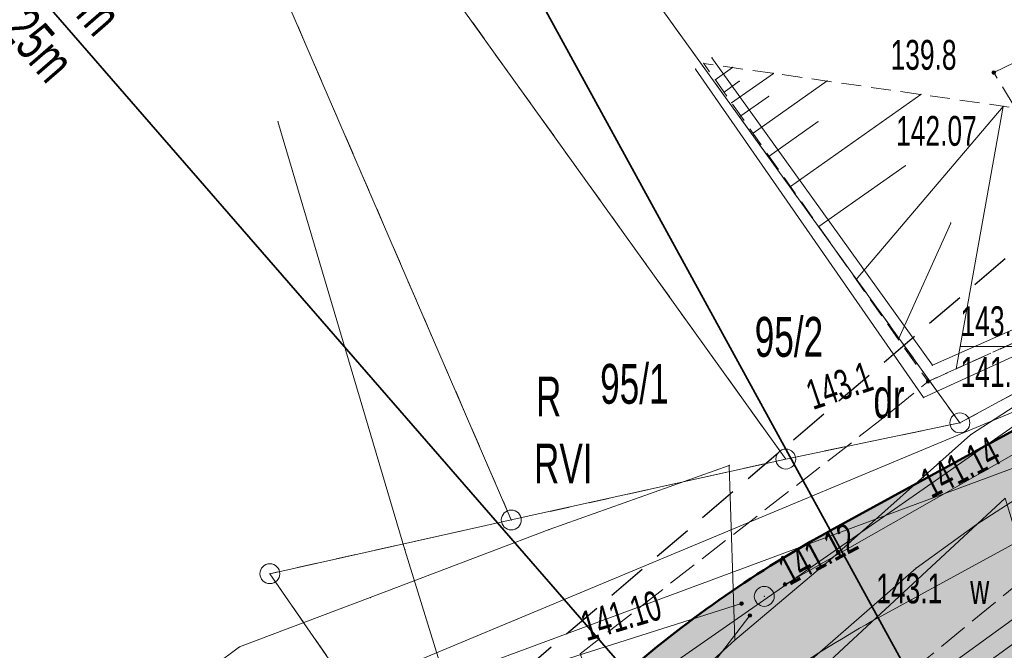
# Model space of a CAD drawing. Extents: x 6456700 to 6518119, y 5963420 to 5980059.
# Tile 183 of 256: x 6512356 to 6512381, y 5966121 to 5966137. Entities that reach past the tile are written whole.
import ezdxf
from ezdxf.enums import TextEntityAlignment as Align

# ---------------------------------------------------------------- set-up
doc = ezdxf.new("R2010")
doc.units = 0
doc.header["$MEASUREMENT"] = 0
for name, pattern in [('L_0_03', [1, 0.5, -0.5]), ('L_0_04', [1.5, 1, -0.5]), ('L_0_52', [1, 0.75, -0.25]), ('L_0_5A', [0.75, 0.5, -0.25])]:
    doc.linetypes.add(name, pattern=pattern)
doc.layers.get('0').update_dxf_attribs({"color": 2, "linetype": 'CONTINUOUS', "lineweight": 5})
for name, color, linetype, lineweight in [('000_Inne__niezydentyfikowane_', 7, 'CONTINUOUS', 18), ('18mm Kreska ciągła', 7, 'CONTINUOUS', 18), ('202_punkt_graniczny', 7, 'CONTINUOUS', 18), ('209_oznaczenie_konturu_klasyfikacyjnego', 96, 'CONTINUOUS', 18), ('210_oznaczenie_konturu_uzytku_gruntowego', 96, 'CONTINUOUS', 18), ('211_numer_dzialki_ewidencyjnej', 7, 'CONTINUOUS', 18), ('218_kontur_uzytku_gruntowego', 96, 'L_0_03', 18), ('219_dzialka_ewidencyjna', 7, 'CONTINUOUS', 18), ('35mm Ciągła', 7, 'CONTINUOUS', 35), ('50mm Kreska ciągła', 7, 'CONTINUOUS', 50), ('9mm Kreska ciągła', 252, 'CONTINUOUS', 9), ('jezdnia', 7, 'CONTINUOUS', 18), ('komora_podziemna_Atr17', 7, 'CONTINUOUS', 18), ('obszar_utwardzony', 7, 'CONTINUOUS', 18), ('pikieta_naturalna', 7, 'CONTINUOUS', 18), ('pikieta_naturalna_Atr2', 7, 'CONTINUOUS', 18), ('pikieta_sztuczna_Atr2', 7, 'CONTINUOUS', 18), ('przewod_elektroenergetyczny_niskiego_napiecia', 7, 'CONTINUOUS', 18), ('przewod_kanalizacyjny', 7, 'CONTINUOUS', 18), ('przewod_telekomunikacyjny_podziemny', 7, 'CONTINUOUS', 18), ('przewod_wodociagowy', 7, 'CONTINUOUS', 18), ('rzedna', 7, 'CONTINUOUS', 18), ('rzedna_Atr2', 7, 'CONTINUOUS', 18), ('rzedna_Atr3', 7, 'CONTINUOUS', 18), ('sciana_oporowa__linia_', 7, 'CONTINUOUS', 18), ('skarpa_nieumocniona', 7, 'CONTINUOUS', 18), ('studnia_kanalizacyjna', 7, 'CONTINUOUS', 18), ('Zakres', 7, 'CONTINUOUS', 18)]:
    doc.layers.add(name, color=color, linetype=linetype, lineweight=lineweight)
doc.styles.get("Standard").update_dxf_attribs({"font": 'txt', "width": 0.75})
doc.styles.add('Znaczniki', font='GOTHIC.TTF', dxfattribs={"width": 0.7})

# ---------------------------------------------------------------- blocks, each defined once
blk = doc.blocks.new('mdcp_nowa')
at = {"layer": 'pikieta_naturalna', "linetype": 'Continuous', "lineweight": 18, "true_color": 0x000000}
for points in [[(6495111.68, 5982586.155, 1), (6495111.68, 5982586.245, 1)], [(6495110.03, 5982578.395, 1), (6495110.03, 5982578.485, 1)], [(6495107.77, 5982574.115, 1), (6495107.77, 5982574.205, 1)]]:
    blk.add_hatch(color=18, dxfattribs=at).paths.add_polyline_path(points)
at = {"layer": 'rzedna', "linetype": 'Continuous', "lineweight": 18, "true_color": 0x000000}
for points in [[(6495106.44, 5982573.295, 1), (6495106.44, 5982573.385, 1)], [(6495105.35, 5982572.815, 1), (6495105.35, 5982572.905, 1)], [(6495105.56, 5982572.515, 1), (6495105.56, 5982572.605, 1)]]:
    blk.add_hatch(color=18, dxfattribs=at).paths.add_polyline_path(points)
at = {"layer": '000_Inne__niezydentyfikowane_', "linetype": 'Continuous', "lineweight": 18, "flags": 128}
for points in [[(6495104.69, 5982586.02), (6495105.12, 5982586.33)], [(6495105.1, 5982585.44), (6495106.15, 5982586.18)], [(6495104.91, 5982585.71), (6495105.29, 5982585.98)], [(6495105.64, 5982584.68), (6495107.5, 5982585.99)], [(6495105.33, 5982585.11), (6495106.03, 5982585.6)], [(6495106.58, 5982583.34), (6495109.85, 5982585.65)], [(6495108.23, 5982581), (6495111.92, 5982585.35)], [(6495110.74, 5982578.76), (6495111.92, 5982585.35)], [(6495106.04, 5982584.1), (6495107.27, 5982584.97)], [(6495107.29, 5982582.33), (6495109.46, 5982583.86)], [(6495109.29, 5982579.5), (6495110.6, 5982582.42)]]:
    blk.add_lwpolyline(points, dxfattribs=at)
at = {"layer": '000_Inne__niezydentyfikowane_'}
for p in [(6495105.12, 5982586.33), (6495106.15, 5982586.18), (6495104.69, 5982586.02), (6495105.29, 5982585.98), (6495107.5, 5982585.99), (6495104.91, 5982585.71), (6495106.03, 5982585.6), (6495109.85, 5982585.65), (6495105.1, 5982585.44), (6495111.92, 5982585.35), (6495111.92, 5982585.35), (6495105.33, 5982585.11), (6495107.27, 5982584.97), (6495105.64, 5982584.68), (6495106.04, 5982584.1), (6495109.46, 5982583.86), (6495106.58, 5982583.34), (6495110.6, 5982582.42), (6495107.29, 5982582.33), (6495108.23, 5982581), (6495109.29, 5982579.5), (6495110.74, 5982578.76)]:
    blk.add_point(p, dxfattribs=at)
at = {"layer": '202_punkt_graniczny', "color": 7, "linetype": 'Continuous', "lineweight": 18}
for centre in [(6495110.83, 5982577.4), (6495106.46, 5982576.49), (6495099.57, 5982574.96), (6495093.51, 5982573.61)]:
    blk.add_circle(centre, 0.25, dxfattribs=at)
at = {"layer": '202_punkt_graniczny'}
for p in [(6495110.83, 5982577.4), (6495106.46, 5982576.49), (6495099.57, 5982574.96), (6495093.51, 5982573.61)]:
    blk.add_point(p, dxfattribs=at)
at = {"layer": '218_kontur_uzytku_gruntowego', "lineweight": 18, "flags": 128}
for points in [[(6495110.83, 5982577.4), (6495090.68, 5982605.4)], [(6495106.46, 5982576.49), (6495087.47, 5982602.98)], [(6495087.47, 5982602.98), (6495099.57, 5982574.96)], [(6495110.83, 5982577.4), (6495125, 5982585.09)], [(6495106.46, 5982576.49), (6495110.83, 5982577.4)], [(6495099.57, 5982574.96), (6495106.46, 5982576.49)], [(6495099.57, 5982574.96), (6495093.51, 5982573.61)], [(6495093.51, 5982573.61), (6495095.61, 5982570.57)]]:
    blk.add_lwpolyline(points, dxfattribs=at)
at = {"layer": '218_kontur_uzytku_gruntowego'}
for p in [(6495110.83, 5982577.4), (6495110.83, 5982577.4), (6495110.83, 5982577.4), (6495110.83, 5982577.4), (6495110.83, 5982577.4), (6495110.83, 5982577.4), (6495106.46, 5982576.49), (6495106.46, 5982576.49), (6495106.46, 5982576.49), (6495106.46, 5982576.49), (6495106.46, 5982576.49), (6495106.46, 5982576.49), (6495099.57, 5982574.96), (6495099.57, 5982574.96), (6495099.57, 5982574.96), (6495099.57, 5982574.96), (6495093.51, 5982573.61), (6495093.51, 5982573.61)]:
    blk.add_point(p, dxfattribs=at)
at = {"layer": '219_dzialka_ewidencyjna', "color": 3, "linetype": 'Continuous', "lineweight": 18, "flags": 128}
for points in [[(6495110.83, 5982577.4), (6495090.68, 5982605.4)], [(6495106.46, 5982576.49), (6495087.47, 5982602.98)], [(6495087.47, 5982602.98), (6495099.57, 5982574.96)], [(6495110.83, 5982577.4), (6495125, 5982585.09)], [(6495106.46, 5982576.49), (6495110.83, 5982577.4)], [(6495106.46, 5982576.49), (6495099.57, 5982574.96)], [(6495093.51, 5982573.61), (6495099.57, 5982574.96)], [(6495093.51, 5982573.61), (6495095.61, 5982570.57)]]:
    blk.add_lwpolyline(points, dxfattribs=at)
at = {"layer": '219_dzialka_ewidencyjna', "color": 3}
for p in [(6495110.83, 5982577.4), (6495110.83, 5982577.4), (6495110.83, 5982577.4), (6495106.46, 5982576.49), (6495106.46, 5982576.49), (6495106.46, 5982576.49), (6495099.57, 5982574.96), (6495099.57, 5982574.96), (6495099.57, 5982574.96), (6495093.51, 5982573.61), (6495093.51, 5982573.61)]:
    blk.add_point(p, dxfattribs=at)
at = {"layer": 'jezdnia', "color": 7, "linetype": 'L_0_52', "lineweight": 18, "flags": 128}
blk.add_lwpolyline([(6495134.37, 5982583.3), (6495113.38, 5982574.25), (6495104.78, 5982567.21), (6495094.42, 5982556.42), (6495077.25, 5982527.64), (6495065.47, 5982509.01), (6495049.82, 5982491.48), (6495035, 5982466.78), (6495029.3, 5982456), (6495014.86, 5982429.39), (6495004.75, 5982409.18), (6494998.73, 5982397.06), (6494987.52, 5982373.63), (6494982.83, 5982364.72), (6494972.31, 5982345.03), (6494970.53, 5982342.23), (6494960.57, 5982327.01), (6494956.04, 5982320.35), (6494947.33, 5982304.72), (6494935.61, 5982281.93), (6494926.04, 5982257.99), (6494919.72, 5982242.45), (6494913.81, 5982225.8), (6494910.48, 5982216.25), (6494906.14, 5982216.99), (6494909.9, 5982227.31), (6494916.12, 5982243.16), (6494921.48, 5982258.77), (6494931.15, 5982282.69), (6494943.64, 5982306.31), (6494959.06, 5982330.89), (6494969.1, 5982347.08), (6494979.83, 5982365.44), (6494985.75, 5982378.98), (6494994.88, 5982398.03), (6495001.66, 5982410.76), (6495011.8, 5982430.8), (6495026, 5982457.23), (6495032.25, 5982468.97), (6495046.11, 5982493.71), (6495063.09, 5982514.09), (6495073.26, 5982529.52), (6495082.96, 5982547.05), (6495093.01, 5982560.56), (6495101.98, 5982569.59), (6495101.3, 5982571.6), (6495108.99, 5982577.59), (6495110.03, 5982578.44), (6495121.58, 5982583.64), (6495122.46, 5982584.02), (6495130.77, 5982587.79), (6495134.82, 5982589.62), (6495140.56, 5982589.08), (6495141.32, 5982585.54)], close=True, dxfattribs=at)
at = {"layer": 'jezdnia'}
for p in [(6495110.03, 5982578.44), (6495108.99, 5982577.59)]:
    blk.add_point(p, dxfattribs=at)
at = {"layer": 'obszar_utwardzony', "color": 7, "linetype": 'L_0_52', "lineweight": 18, "flags": 128}
blk.add_lwpolyline([(6495133.55, 5982595.55), (6495133.53, 5982592.47), (6495134.82, 5982589.62), (6495130.77, 5982587.79), (6495127.96, 5982588.23), (6495124.6, 5982589.94), (6495120.58, 5982587.7), (6495119.74, 5982587.22), (6495114.47, 5982584.54), (6495112.22, 5982585.31), (6495111.68, 5982586.2), (6495114.31, 5982587.48), (6495123.35, 5982592.28), (6495120.49, 5982597.71), (6495124.96, 5982599.91), (6495127.91, 5982601.47), (6495128.72, 5982601.89), (6495134.5, 5982598.32), (6495134.55, 5982597.34)], close=True, dxfattribs=at)
at = {"layer": 'obszar_utwardzony'}
blk.add_point((6495111.68, 5982586.2), dxfattribs=at)
at = {"layer": 'pikieta_naturalna', "color": 7, "linetype": 'Continuous', "lineweight": 18}
for centre in [(6495111.68, 5982586.2), (6495110.03, 5982578.44), (6495107.77, 5982574.16)]:
    blk.add_circle(centre, 0.045, dxfattribs=at)
at = {"layer": 'pikieta_naturalna'}
for p in [(6495111.68, 5982586.2), (6495110.03, 5982578.44), (6495107.77, 5982574.16)]:
    blk.add_point(p, dxfattribs=at)
at = {"layer": 'przewod_elektroenergetyczny_niskiego_napiecia', "color": 1, "linetype": 'Continuous', "lineweight": 18, "flags": 128}
blk.add_lwpolyline([(6495125.18, 5982586.38), (6495093.56, 5982564.34)], dxfattribs=at)
at = {"layer": 'przewod_kanalizacyjny', "color": 34, "linetype": 'Continuous', "lineweight": 18, "flags": 128}
for points in [[(6495170.45, 5982625.77), (6495156.12, 5982602.36), (6495141.15, 5982588.26), (6495113.72, 5982578.32), (6495092.68, 5982569.53), (6495045.09, 5982537.09), (6495021.25, 5982523.09), (6494993.35, 5982504.58), (6494979.31, 5982519.23), (6494973.67, 5982513.49)], [(6495113.45, 5982577.33), (6495106.44, 5982573.34)], [(6495093.61, 5982569.13), (6495105.35, 5982572.86)], [(6495087.83, 5982549.37), (6495105.56, 5982572.56)]]:
    blk.add_lwpolyline(points, dxfattribs=at)
at = {"layer": 'przewod_kanalizacyjny'}
for p in [(6495106.44, 5982573.34), (6495105.35, 5982572.86), (6495105.56, 5982572.56)]:
    blk.add_point(p, dxfattribs=at)
at = {"layer": 'przewod_telekomunikacyjny_podziemny', "color": 30, "linetype": 'Continuous', "lineweight": 18, "flags": 128}
for points in [[(6495153.57, 5982590.59), (6495143.73, 5982590.82), (6495140.96, 5982590.44), (6495136.36, 5982589.22), (6495125.43, 5982584.63), (6495118.68, 5982582.02), (6495111.1, 5982577.1), (6495107.64, 5982574.02), (6495105.18, 5982571.94), (6495102.39, 5982569.4), (6495095.78, 5982563.39), (6495093.47, 5982560.69), (6495087.22, 5982552.68), (6495083.79, 5982547.62), (6495074.92, 5982532.24)], [(6495153.57, 5982590.59), (6495149.14, 5982590.45), (6495146.08, 5982590.25), (6495137.25, 5982588.52), (6495132.01, 5982586.2), (6495123.45, 5982582.26), (6495120.04, 5982580.6), (6495115.99, 5982577.9), (6495111.25, 5982574.85), (6495109.73, 5982573.75), (6495105.03, 5982569.65), (6495099.27, 5982564.71), (6495094.68, 5982561.57), (6495093.47, 5982560.69), (6495089.6, 5982556.27), (6495092.03, 5982554.5), (6495087.91, 5982546.77), (6495085.02, 5982541.49), (6495079.35, 5982530.1)], [(6495105.18, 5982571.94), (6495105.04, 5982576.33), (6495100.52, 5982574.72), (6495096.03, 5982573.01), (6495092.75, 5982571.77), (6495092.12, 5982571.3), (6495087.4, 5982567.74), (6495083.98, 5982565.09), (6495075.29, 5982558.37), (6495068.99, 5982553.44)]]:
    blk.add_lwpolyline(points, dxfattribs=at)
at = {"layer": 'przewod_telekomunikacyjny_podziemny'}
for p in [(6495111.1, 5982577.1), (6495105.04, 5982576.33), (6495100.52, 5982574.72), (6495111.25, 5982574.85), (6495107.64, 5982574.02), (6495109.73, 5982573.75), (6495096.03, 5982573.01), (6495092.75, 5982571.77), (6495105.18, 5982571.94), (6495105.18, 5982571.94)]:
    blk.add_point(p, dxfattribs=at)
at = {"layer": 'przewod_wodociagowy', "color": 5, "linetype": 'Continuous', "lineweight": 18, "flags": 128}
for points in [[(6495093.71, 5982584.97), (6495096.9, 5982574.21), (6495102.81, 5982555.08)], [(6495116.02, 5982578.24), (6495114.38, 5982577.08), (6495098.43, 5982571.16), (6495040.66, 5982535.36), (6495020.87, 5982523.47), (6494994.8, 5982504.94), (6494980.71, 5982518.34), (6494972.25, 5982527.55), (6494970.833, 5982529.104)], [(6495020.19, 5982442.47), (6495036.31, 5982469.42), (6495048.81, 5982492.2), (6495052.33, 5982497.45), (6495061.45, 5982507.99), (6495071.18, 5982518.02), (6495077.82, 5982531.27), (6495096.46, 5982561.11), (6495111.97, 5982575.51), (6495112.4, 5982574.08), (6495113.01, 5982573.49)]]:
    blk.add_lwpolyline(points, dxfattribs=at)
at = {"layer": 'przewod_wodociagowy'}
for p in [(6495093.71, 5982584.97), (6495096.9, 5982574.21)]:
    blk.add_point(p, dxfattribs=at)
at = {"layer": 'rzedna', "color": 7, "linetype": 'Continuous', "lineweight": 18}
for centre in [(6495106.44, 5982573.34), (6495105.35, 5982572.86), (6495105.56, 5982572.56)]:
    blk.add_circle(centre, 0.045, dxfattribs=at)
at = {"layer": 'rzedna'}
for p in [(6495106.44, 5982573.34), (6495105.35, 5982572.86), (6495105.56, 5982572.56)]:
    blk.add_point(p, dxfattribs=at)
at = {"layer": 'rzedna_Atr2', "color": 7, "linetype": 'Continuous', "lineweight": 18, "flags": 128}
blk.add_lwpolyline([(6495116.02, 5982578.24), (6495113.44, 5982579.32), (6495110.847, 5982579.32)], dxfattribs=at)
at = {"layer": 'rzedna_Atr2'}
blk.add_point((6495110.847, 5982579.32), dxfattribs=at)
at = {"layer": 'sciana_oporowa__linia_', "color": 7, "linetype": 'Continuous', "lineweight": 18, "flags": 128}
for points in [[(6495104.604, 5982586.574), (6495110.141, 5982578.845), (6495121.477, 5982583.868)], [(6495104.196, 5982586.286), (6495109.919, 5982578.035), (6495121.683, 5982583.412)], [(6495107.376, 5982557.592), (6495105.176, 5982559.511), (6495104.789, 5982559.842), (6495101.89, 5982564.064), (6495106.028, 5982568.012), (6495114.335, 5982574.041), (6495119.768, 5982577.078)], [(6495107.704, 5982557.968), (6495105.504, 5982559.889), (6495105.171, 5982560.178), (6495102.73, 5982563.976), (6495106.352, 5982567.628), (6495114.605, 5982573.619), (6495120.012, 5982576.642)]]:
    blk.add_lwpolyline(points, dxfattribs=at)
at = {"layer": 'sciana_oporowa__linia_'}
for p in [(6495104.604, 5982586.574), (6495104.196, 5982586.286), (6495110.141, 5982578.845), (6495109.919, 5982578.035)]:
    blk.add_point(p, dxfattribs=at)
at = {"layer": 'skarpa_nieumocniona', "color": 7, "linetype": 'L_0_5A', "lineweight": 18, "flags": 128}
blk.add_lwpolyline([(6495112.22, 5982585.31), (6495114.47, 5982584.54), (6495119.74, 5982587.22), (6495121.58, 5982583.64), (6495110.03, 5982578.44), (6495104.4, 5982586.43)], close=True, dxfattribs=at)
at = {"layer": 'skarpa_nieumocniona'}
for p in [(6495104.4, 5982586.43), (6495104.4, 5982586.43), (6495110.03, 5982578.44), (6495110.03, 5982578.44)]:
    blk.add_point(p, dxfattribs=at)
at = {"layer": 'studnia_kanalizacyjna', "color": 34, "linetype": 'Continuous', "lineweight": 13}
blk.add_circle((6495105.92, 5982573.04), 0.25, dxfattribs=at)
at = {"layer": 'studnia_kanalizacyjna'}
blk.add_point((6495105.92, 5982573.04), dxfattribs=at)
at = {"layer": 'Zakres', "linetype": 'L_0_04', "lineweight": 25, "flags": 128}
blk.add_lwpolyline([(6495113.77, 5985050.22), (6495121.12, 5984877.07), (6495125.76, 5984757.87), (6495129.89, 5984649.81), (6495141.08, 5984611.3), (6495145.77, 5984544.53), (6495147.36, 5984487.27), (6495157.22, 5984392.07), (6495162.95, 5984387.45), (6495180.24, 5984384.16), (6495229.5, 5984386.61), (6495251.65, 5984373.41), (6495258.77, 5984357.12), (6495255.44, 5984330.44), (6495250.77, 5984304.39), (6495252.21, 5984282.78), (6495255.46, 5984256.45), (6495254.94, 5984238.25), (6495266.4, 5984211), (6495277.24, 5984182.33), (6495294.2, 5984133.19), (6495300.94, 5984095.37), (6495313.24, 5984037.69), (6495317.44, 5983978.18), (6495300.35, 5983922.18), (6495282.35, 5983883.38), (6495266.21, 5983862.23), (6495242.03, 5983839.67), (6495211.11, 5983816.86), (6495158.26, 5983772.66), (6495130.6, 5983651.16), (6495116.31, 5983543.43), (6495129.51, 5983346.73), (6495134.58, 5983264.71), (6495139.64, 5983186.97), (6495193.25, 5983077.94), (6495199.2, 5983041.97), (6495206.23, 5983026), (6495208.96, 5983004.88), (6495202.27, 5982979.48), (6495202.42, 5982950.13), (6495209.35, 5982897.38), (6495215.97, 5982850.34), (6495228.6, 5982809.97), (6495226.85, 5982778.82), (6495225.04, 5982750.56), (6495220.26, 5982723.37), (6495226.54, 5982679.97), (6495206.06, 5982669.48), (6495192.68, 5982657.71), (6495184.57, 5982648.65), (6495174.78, 5982624.58), (6495164.23, 5982604.61), (6495150.7, 5982588.3), (6495137.69, 5982582.43), (6495118.26, 5982573.75), (6495100.35, 5982558.42), (6495090.36, 5982544.99), (6495075.87, 5982519.06), (6495060.83, 5982499.68), (6495049.41, 5982485.49), (6495035.07, 5982459.7), (6495006.7, 5982406.64), (6494980.89, 5982351.84), (6494944.35, 5982293.29), (6494925.72, 5982250.11), (6494905.2, 5982190.37), (6494898.43, 5982153.5), (6494879.51, 5982063.89), (6494864.14, 5981992.66), (6494816.93, 5981768.61), (6494777.79, 5981577.7), (6494739.84, 5981394.72), (6494718.65, 5981297.89), (6494716.45, 5981237.31), (6494738.62, 5981208.21), (6494776.48, 5981173.06), (6494817.16, 5981137.44), (6494847.63, 5981109.8), (6494877.39, 5981077.08), (6494912.75, 5981030.55), (6494916.06, 5981014.71), (6494903.86, 5980957.01), (6494916.13, 5980953.51), (6494892.32, 5980927.59), (6494850.7, 5980858.8), (6494806.81, 5980779.89), (6494785.1, 5980753.49), (6494715.22, 5980723.29), (6494679.96, 5980686.78), (6494651.35, 5980651.29), (6494549.14, 5980683.24), (6494511.84, 5980659.66), (6494443.61, 5980630.33), (6494428.78, 5980598.6), (6494431.58, 5980579.46), (6494420.56, 5980549.76), (6494416.45, 5980528.2), (6494403.86, 5980507.16), (6494388.89, 5980482.96), (6494365.32, 5980407.99), (6494335.67, 5980315.15), (6494332.29, 5980297.41), (6494335.1, 5980278.18), (6494347.25, 5980254.84), (6494336.79, 5980250.09), (6494300.04, 5980271.34), (6494320.8, 5980301.43), (6494336.81, 5980349.17), (6494344.85, 5980380.92), (6494360.85, 5980437.13), (6494374.18, 5980476.38), (6494386.14, 5980498.84), (6494403.02, 5980528.52), (6494411.33, 5980563.19), (6494420.84, 5980586.25), (6494420.25, 5980601.11), (6494434.95, 5980635.94), (6494446.75, 5980644.99), (6494465.77, 5980647.27), (6494513.02, 5980669.46), (6494507.85, 5980679.68), (6494547.89, 5980705.83), (6494570.06, 5980691.34), (6494636.17, 5980669.05), (6494706.14, 5980756.86), (6494742.78, 5980772.58), (6494798.53, 5980814.27), (6494826.12, 5980867.97), (6494849.57, 5980908.6), (6494845.35, 5980942.01), (6494853.94, 5980970.83), (6494891.08, 5980960.54), (6494890.11, 5980965.73), (6494903.94, 5981025.69), (6494869.98, 5981070.3), (6494770.97, 5981160.58), (6494728.18, 5981200.64), (6494706.13, 5981229.56), (6494707.94, 5981299.75), (6494728.84, 5981398.1), (6494767.06, 5981580.19), (6494806.17, 5981770.55), (6494854.36, 5981994.76), (6494869.73, 5982065.97), (6494888.61, 5982155.44), (6494891.67, 5982173.95), (6494895.82, 5982197.45), (6494916.38, 5982253.72), (6494935.47, 5982297.95), (6494954.97, 5982331.67), (6494972.09, 5982356.64), (6494997.76, 5982411.14), (6495026.29, 5982464.48), (6495041.09, 5982491.09), (6495052.99, 5982505.88), (6495067.51, 5982524.6), (6495081.94, 5982550.43), (6495092.99, 5982565.28), (6495112.86, 5982582.29), (6495133.59, 5982591.55), (6495144.48, 5982596.46), (6495155.87, 5982610.19), (6495165.7, 5982628.8), (6495175.96, 5982654.03), (6495185.62, 5982664.83), (6495200.4, 5982677.82), (6495212.49, 5982688.04), (6495209.64, 5982723.43), (6495215.22, 5982750.57), (6495216.87, 5982779.54), (6495218.31, 5982809.31), (6495206.86, 5982847.92), (6495199.44, 5982894.74), (6495192.11, 5982948.71), (6495190.16, 5982979.24), (6495183.47, 5983075.16), (6495129.79, 5983184.34), (6495124.6, 5983264.07), (6495119.53, 5983346.09), (6495106.27, 5983543.75), (6495120.74, 5983652.9), (6495148.75, 5983779.42), (6495204.15, 5983826.04), (6495273.41, 5983889.36), (6495288.53, 5983927.42), (6495300.83, 5983964.69), (6495303.91, 5983980.14), (6495301.32, 5984039.55), (6495291.1, 5984093.63), (6495284.5, 5984130.67), (6495267.84, 5984178.93), (6495257.12, 5984207.3), (6495244.96, 5984236.19), (6495244.79, 5984255.42), (6495242.25, 5984281.97), (6495240.71, 5984304.95), (6495245.55, 5984331.94), (6495248.51, 5984355.64), (6495243.77, 5984366.47), (6495226.98, 5984376.47), (6495179.54, 5984374.12), (6495158.61, 5984378.09), (6495147.7, 5984386.91), (6495137.38, 5984486.61), (6495135.78, 5984544.04), (6495131.18, 5984609.54), (6495119.95, 5984648.2), (6495115.76, 5984757.49), (6495111.12, 5984876.67), (6495103.73, 5985050.93), (6495109.36, 5985081.73), (6495120.41, 5985085.88)], close=True, dxfattribs=at)
at = {"layer": '209_oznaczenie_konturu_klasyfikacyjnego', "lineweight": 20, "width": 0.66}
blk.add_text('RVI', height=1, dxfattribs=at).set_placement((6495100.14, 5982576.88), align=Align.TOP_LEFT)
at = {"layer": '210_oznaczenie_konturu_uzytku_gruntowego', "lineweight": 20, "width": 0.66}
for s, p in [('R', (6495100.19, 5982578.56)), ('dr', (6495108.66, 5982578.52))]:
    blk.add_text(s, height=1, dxfattribs=at).set_placement(p, align=Align.TOP_LEFT)
at = {"layer": '211_numer_dzialki_ewidencyjnej', "color": 7, "lineweight": 20, "width": 0.66}
for s, p in [('95/2', (6495105.68, 5982580.06)), ('95/1', (6495101.8, 5982578.88))]:
    blk.add_text(s, height=1, dxfattribs=at).set_placement(p, align=Align.TOP_LEFT)
at = {"layer": 'komora_podziemna_Atr17', "color": 7, "lineweight": 15, "width": 0.66}
blk.add_text('w', height=0.75, dxfattribs=at).set_placement((6495111.089, 5982573.6), align=Align.TOP_LEFT)
at = {"layer": 'pikieta_naturalna_Atr2', "color": 7, "lineweight": 15, "width": 0.66}
for s, p in [('139.8', (6495109.09, 5982587.02)), ('143.1', (6495108.731, 5982573.615))]:
    blk.add_text(s, height=0.75, dxfattribs=at).set_placement(p, align=Align.TOP_LEFT)
blk.add_text('143.1', height=0.75, rotation=18.5, dxfattribs=at).set_placement((6495106.901, 5982578.431), align=Align.TOP_LEFT)
at = {"layer": 'pikieta_sztuczna_Atr2', "color": 7, "lineweight": 15, "width": 0.66}
blk.add_text('142.07', height=0.75, dxfattribs=at).set_placement((6495109.23, 5982585.11), align=Align.TOP_LEFT)
at = {"layer": 'rzedna_Atr2', "color": 7, "lineweight": 15, "width": 0.66}
blk.add_text('143.21', height=0.75, dxfattribs=at).set_placement((6495110.847, 5982580.328), align=Align.TOP_LEFT)
for s, rotation, p in [('141.14', 27.2, (6495109.767, 5982576.157)), ('141.12', 28.2, (6495106.195, 5982573.961)), ('141.10', 16.6, (6495101.245, 5982572.629))]:
    blk.add_text(s, height=0.75, rotation=rotation, dxfattribs=at).set_placement(p, align=Align.TOP_LEFT)
at = {"layer": 'rzedna_Atr3', "color": 7, "lineweight": 15, "width": 0.66}
blk.add_text('141.60', height=0.75, dxfattribs=at).set_placement((6495110.847, 5982579.053), align=Align.TOP_LEFT)

msp = doc.modelspace()

# ---------------------------------------------------------------- block references
at = {"linetype": 'ByBlock'}
msp.add_blockref('mdcp_nowa', (17268.786, -16450.998), dxfattribs=at)

# ---------------------------------------------------------------- next in the draw order: hatches: boundary and pattern name
at = {"layer": '9mm Kreska ciągła'}
h = msp.add_hatch(dxfattribs=at)
h.set_pattern_fill('SAND_AND_LIME', color=4, scale=0.1)
h.set_pattern_definition([(37.5, (6512163.41104, 5965706.02106), (-0.006803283, 0.208096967), [0, -0.16416, 0, -0.1836, 0, -0.1755]), (7.5, (6512163.41104, 5965706.02106), (0.19113588, 0.30479178), [0, -0.08856, 0, -0.14796, 0, -0.0567]), (-32.5, (6512163.2782, 5965706.02106), (0.33632732, 0.00061118), [0, -0.054, 0, -0.1944, 0, -0.2538]), (-42.5, (6512163.2782, 5965706.02106), (0.32466167, 0.09478896), [0, -0.027, 0, -0.12744, 0, -0.1458])])
edge = h.paths.add_edge_path()
edge.add_line((6512494.454, 5966351.121), (6512492.815, 5966327.914))
edge.add_arc((6512641.445, 5966317.419), 149, 175.96099, 178.25385)
edge.add_line((6512492.514, 5966321.96), (6512491.933, 5966302.891))
edge.add_arc((6512440.957, 5966304.445), 51, 348.133, 358.2538, ccw=False)
edge.add_line((6512490.867, 5966293.957), (6512486.741, 5966274.321))
edge.add_arc((6512500.441, 5966271.442), 14, 168.133, 189.6608)
edge.add_line((6512486.64, 5966269.093), (6512490.395, 5966247.035))
edge.add_line((6512490.395, 5966247.035), (6512490.607, 5966245.791))
edge.add_arc((6512474.833, 5966243.106), 16, 357.4133, 369.6608, ccw=False)
edge.add_line((6512490.817, 5966242.384), (6512490.724, 5966240.322))
edge.add_arc((6512474.74, 5966241.044), 16, 304.6947, 357.4133, ccw=False)
edge.add_line((6512483.848, 5966227.889), (6512479.157, 5966224.642))
edge.add_arc((6512563.968, 5966102.134), 149, 124.69475, 128.17467)
edge.add_line((6512471.877, 5966219.268), (6512459.798, 5966209.771))
edge.add_arc((6512468.451, 5966198.766), 14, 128.1747, 146.5283)
edge.add_line((6512456.773, 5966206.487), (6512454.137, 5966202.499))
edge.add_arc((6512536.718, 5966147.898), 99, 146.52826, 150.19331)
edge.add_line((6512450.815, 5966197.109), (6512447.264, 5966190.909))
edge.add_arc((6512533.167, 5966141.699), 99, 150.19331, 155.56334)
edge.add_line((6512443.035, 5966182.654), (6512432.867, 5966160.275))
edge.add_arc((6512409.196, 5966171.031), 26, 321.1758, 335.5633, ccw=False)
edge.add_line((6512429.452, 5966154.731), (6512421.621, 5966145))
edge.add_arc((6512409.156, 5966155.031), 16, 309.5931, 321.1758, ccw=False)
edge.add_line((6512419.353, 5966142.701), (6512410.592, 5966135.455))
edge.add_arc((6512400.395, 5966147.785), 16, 291.7201, 309.5931, ccw=False)
edge.add_line((6512406.316, 5966132.921), (6512399.28, 5966130.118))
edge.add_arc((6512417.414, 5966084.597), 49, 111.7201, 118.6787)
edge.add_line((6512393.899, 5966127.586), (6512378.766, 5966119.308))
edge.add_arc((6512390.283, 5966098.252), 24, 118.6787, 130.9764)
edge.add_line((6512374.545, 5966116.372), (6512369.458, 5966111.954))
edge.add_arc((6512385.196, 5966093.834), 24, 130.9764, 144.2474)
edge.add_line((6512365.719, 5966107.857), (6512360.498, 5966100.604))
edge.add_arc((6512392.148, 5966077.817), 39, 144.2474, 151.7186)
edge.add_line((6512357.804, 5966096.296), (6512346.179, 5966074.69))
edge.add_arc((6512310.073, 5966094.116), 41, 323.54, 331.7186, ccw=False)
edge.add_line((6512343.048, 5966069.751), (6512332.977, 5966056.12))
edge.add_arc((6512291.959, 5966086.427), 51, 314.8687, 323.54, ccw=False)
edge.add_line((6512327.939, 5966050.283), (6512325.436, 5966047.791))
edge.add_arc((6512381.169, 5965991.802), 79, 134.86874, 142.03498)
edge.add_line((6512318.887, 5966040.401), (6512317.812, 5966039.024))
edge.add_arc((6512348.559, 5966015.032), 39, 142.035, 151.9019)
edge.add_line((6512314.155, 5966033.4), (6512307.014, 5966020.024))
edge.add_arc((6512085.596, 5966138.241), 251, 330.1315, 331.90193, ccw=False)
edge.add_line((6512303.256, 5966013.24), (6512293.172, 5965995.681))
edge.add_arc((6512509.097, 5965871.676), 249, 150.1315, 153.31422)
edge.add_line((6512286.62, 5965983.501), (6512270.802, 5965952.031))
edge.add_arc((6512493.279, 5965840.205), 249, 153.31422, 155.41165)
edge.add_line((6512266.858, 5965943.813), (6512249.846, 5965906.636))
edge.add_arc((6512203.471, 5965927.857), 51, 325.4005, 335.4117, ccw=False)
edge.add_line((6512245.451, 5965898.897), (6512232.463, 5965880.07))
edge.add_arc((6512313.954, 5965823.854), 99, 145.40047, 150.15364)
edge.add_line((6512228.085, 5965873.124), (6512213.877, 5965848.362))
edge.add_arc((6512299.746, 5965799.092), 99, 150.15364, 156.12969)
edge.add_line((6512209.214, 5965839.154), (6512198.858, 5965815.752))
edge.add_arc((6512518.006, 5965674.523), 349, 156.12969, 156.8073)
edge.add_line((6512197.211, 5965811.968), (6512194.929, 5965806.643))
edge.add_arc((6512331.888, 5965747.963), 149, 156.8073, 160.58951)
edge.add_line((6512191.357, 5965797.481), (6512178.615, 5965761.319))
edge.add_arc((6511941.881, 5965844.735), 251, 339.22463, 340.58951, ccw=False)
edge.add_line((6512176.561, 5965755.704), (6512169.456, 5965736.976))
edge.add_arc((6512195.168, 5965727.222), 27.5, 159.2246, 216.7393)
edge.add_line((6512173.13, 5965710.772), (6512174.444, 5965709.012))
edge.add_line((6512174.444, 5965709.012), (6512170.437, 5965706.021))
edge.add_line((6512170.437, 5965706.021), (6512164.212, 5965719.71))
edge.add_arc((6512161.212, 5965719.741), 3, 359.4073, 370.8714)
edge.add_arc((6512205.039, 5965728.159), 41.628, 165.2606, 190.8714, ccw=False)
edge.add_line((6512164.781, 5965738.75), (6512171.886, 5965757.477))
edge.add_arc((6511941.881, 5965844.735), 246, 339.22463, 340.58951)
edge.add_line((6512173.899, 5965762.981), (6512186.641, 5965799.143))
edge.add_arc((6512331.888, 5965747.963), 154, 156.8073, 160.58951, ccw=False)
edge.add_line((6512190.333, 5965808.612), (6512192.615, 5965813.937))
edge.add_arc((6512518.006, 5965674.523), 354, 156.12969, 156.8073, ccw=False)
edge.add_line((6512194.286, 5965817.775), (6512204.642, 5965841.178))
edge.add_arc((6512299.746, 5965799.092), 104, 150.15364, 156.12969, ccw=False)
edge.add_line((6512209.541, 5965850.851), (6512223.749, 5965875.613))
edge.add_arc((6512313.954, 5965823.854), 104, 145.40047, 150.15364, ccw=False)
edge.add_line((6512228.348, 5965882.91), (6512241.335, 5965901.737))
edge.add_arc((6512203.471, 5965927.857), 46, 325.4005, 335.4117)
edge.add_line((6512245.3, 5965908.717), (6512262.312, 5965945.894))
edge.add_arc((6512493.279, 5965840.205), 254, 153.31422, 155.41165, ccw=False)
edge.add_line((6512266.334, 5965954.276), (6512282.153, 5965985.747))
edge.add_arc((6512509.097, 5965871.676), 254, 150.1315, 153.31422, ccw=False)
edge.add_line((6512288.836, 5965998.171), (6512298.92, 5966015.73))
edge.add_arc((6512085.596, 5966138.241), 246, 330.1315, 331.90193)
edge.add_line((6512302.603, 5966022.379), (6512309.745, 5966035.755))
edge.add_arc((6512348.559, 5966015.032), 44, 142.035, 151.9019, ccw=False)
edge.add_line((6512313.87, 5966042.1), (6512314.945, 5966043.477))
edge.add_arc((6512381.169, 5965991.802), 84, 134.86874, 142.03498, ccw=False)
edge.add_line((6512321.909, 5966051.335), (6512324.411, 5966053.826))
edge.add_arc((6512291.959, 5966086.427), 46, 314.8687, 323.54)
edge.add_line((6512328.955, 5966059.091), (6512339.027, 5966072.722))
edge.add_arc((6512310.073, 5966094.116), 36, 323.54, 331.7186)
edge.add_line((6512341.776, 5966077.059), (6512353.4, 5966098.665))
edge.add_arc((6512392.148, 5966077.817), 44, 144.2474, 151.7186, ccw=False)
edge.add_line((6512356.44, 5966103.526), (6512361.662, 5966110.778))
edge.add_arc((6512385.196, 5966093.834), 29, 130.9764, 144.2474, ccw=False)
edge.add_line((6512366.18, 5966115.728), (6512371.267, 5966120.147))
edge.add_arc((6512390.283, 5966098.252), 29, 118.6787, 130.9764, ccw=False)
edge.add_line((6512376.366, 5966123.695), (6512391.499, 5966131.972))
edge.add_arc((6512417.414, 5966084.597), 54, 111.7201, 118.6787, ccw=False)
edge.add_line((6512397.43, 5966134.763), (6512404.466, 5966137.566))
edge.add_arc((6512400.395, 5966147.785), 11, 291.7201, 309.5931)
edge.add_line((6512407.405, 5966139.308), (6512409.544, 5966141.077))
edge.add_line((6512409.544, 5966141.077), (6512412.36, 5966140.811))
edge.add_line((6512412.36, 5966140.811), (6512417.441, 5966145.013))
edge.add_arc((6512409.156, 5966155.031), 13, 309.5931, 321.1758)
edge.add_line((6512419.284, 5966146.881), (6512427.115, 5966156.612))
edge.add_arc((6512409.196, 5966171.031), 23, 321.1758, 335.5633)
edge.add_line((6512430.135, 5966161.516), (6512434.645, 5966171.44))
edge.add_line((6512434.645, 5966171.44), (6512440.928, 5966185.268))
edge.add_line((6512440.928, 5966185.268), (6512439.963, 5966187.841))
edge.add_arc((6512668.213, 5966069.673), 257.025, 151.22581, 152.62894, ccw=False)
edge.add_line((6512442.925, 5966193.394), (6512446.477, 5966199.594))
edge.add_arc((6512536.718, 5966147.898), 104, 146.52826, 150.19331, ccw=False)
edge.add_line((6512449.966, 5966205.257), (6512452.602, 5966209.244))
edge.add_arc((6512468.451, 5966198.766), 19, 128.1747, 146.5283, ccw=False)
edge.add_line((6512456.708, 5966213.702), (6512468.787, 5966223.198))
edge.add_arc((6512563.968, 5966102.134), 154, 124.69475, 128.17467, ccw=False)
edge.add_line((6512476.311, 5966228.753), (6512481.002, 5966232))
edge.add_arc((6512474.74, 5966241.044), 11, 304.6947, 357.4133)
edge.add_line((6512485.729, 5966240.548), (6512485.822, 5966242.609))
edge.add_arc((6512474.833, 5966243.106), 11, 357.4133, 369.6608)
edge.add_line((6512485.677, 5966244.952), (6512485.4, 5966246.584))
edge.add_line((6512485.4, 5966246.584), (6512485.465, 5966247.035))
edge.add_line((6512485.465, 5966247.035), (6512481.305, 5966271.715))
edge.add_line((6512481.305, 5966271.715), (6512486.925, 5966298.805))
edge.add_line((6512486.925, 5966298.805), (6512487.695, 5966325.335))
edge.add_line((6512487.695, 5966325.335), (6512488.895, 5966340.485))
edge.add_line((6512488.895, 5966340.485), (6512488.714, 5966340.814))
edge.add_line((6512488.714, 5966340.814), (6512489.699, 5966354.77))
edge.add_line((6512489.699, 5966354.77), (6512494.454, 5966351.121))

# ---------------------------------------------------------------- next in the draw order: linework, layer by layer
at = {"layer": '18mm Kreska ciągła', "color": 4, "ltscale": 0.1}
msp.add_lwpolyline([(6512411.138, 5966139.151), (6512408.999, 5966137.382, -0.078144), (6512405.391, 5966135.243), (6512398.355, 5966132.441, 0.030372), (6512392.699, 5966129.779), (6512377.566, 5966121.502, 0.053711), (6512372.906, 5966118.259), (6512367.819, 5966113.841, 0.05797), (6512363.69, 5966109.318), (6512358.469, 5966102.065, 0.032611), (6512355.602, 5966097.48), (6512343.978, 5966075.874, -0.035701), (6512341.038, 5966071.237), (6512330.966, 5966057.606, -0.037854), (6512326.175, 5966052.054), (6512323.672, 5966049.563, 0.031279), (6512316.916, 5966041.939), (6512315.841, 5966040.562, 0.043079), (6512311.95, 5966034.577), (6512304.809, 5966021.202, -0.007725), (6512301.088, 5966014.485), (6512291.004, 5965996.926, 0.013888), (6512284.386, 5965984.624), (6512268.568, 5965953.153, 0.009152)], format="xyb", dxfattribs=at)
at = {"layer": '35mm Ciągła'}
for p, q in [((6512378.286, 5966120.186), (6512363.889, 5966146.505)), ((6512373.89, 5966117.127), (6512354.216, 5966139.775))]:
    msp.add_line(p, q, dxfattribs=at)
at = {"layer": '50mm Kreska ciągła', "color": 5, "ltscale": 0.1}
msp.add_lwpolyline([(6512353.4, 5966098.665, -0.032611), (6512356.44, 5966103.526), (6512361.662, 5966110.778, -0.05797), (6512366.18, 5966115.728), (6512371.267, 5966120.147, -0.053711), (6512376.366, 5966123.695), (6512391.499, 5966131.972, -0.030372), (6512397.43, 5966134.763), (6512404.466, 5966137.566, 0.078144)], format="xyb", dxfattribs=at)

# ---------------------------------------------------------------- next in the draw order: texts
at = {"layer": '18mm Kreska ciągła', "insert": (6512354.216, 5966139.775), "char_height": 1, "attachment_point": 4, "rotation": 310.9789, "style": 'Znaczniki'}
msp.add_mtext('+ 2466,67 m\\PPŁK R= 25m', dxfattribs=at)

doc.saveas('drawing.dxf')
